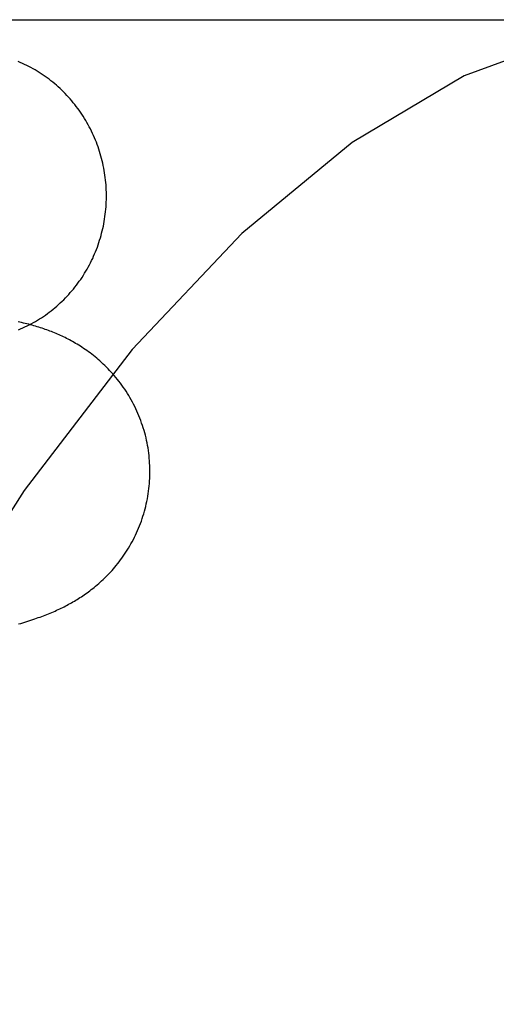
# Model space of a CAD drawing. Header units: inches. Extents: x 0 to 204, y 0 to 132.
# Tile 92 of 110: x 116.7478 to 116.8122, y 48.9692 to 49.1021. Entities that reach past the tile are written whole.
import ezdxf

# ---------------------------------------------------------------- set-up
doc = ezdxf.new("R2010")
doc.units = ezdxf.units.IN
doc.header["$LTSCALE"] = 11.243375
doc.header["$MEASUREMENT"] = 0
doc.linetypes.add('HIDDEN', pattern=[0.2, 0.1, -0.1])
doc.layers.add('DEFAULT_2', color=8, linetype='HIDDEN')

msp = doc.modelspace()

# ---------------------------------------------------------------- linework, layer by layer
at = {"layer": 'DEFAULT_2', "color": 8, "linetype": 'HIDDEN'}
msp.add_line((116.54953, 49.10209), (116.88508, 49.10209), dxfattribs=at)
for points in [[(116.83901, 49.10209), (116.82335, 49.10016), (116.80784, 49.09451), (116.79274, 49.08552), (116.77784, 49.07325), (116.763, 49.05758), (116.74842, 49.03856), (116.73415, 49.01607), (116.72044, 48.99029), (116.70744, 48.9613), (116.69536, 48.92935), (116.68434, 48.89468), (116.67451, 48.85757), (116.66601, 48.81833), (116.65892, 48.77729), (116.65333, 48.73478), (116.64929, 48.69117), (116.64685, 48.64683), (116.64604, 48.60209)], [(116.75951, 49.07946), (116.75949, 49.07979), (116.75946, 49.08012), (116.75943, 49.08044), (116.75939, 49.08077), (116.75935, 49.0811), (116.7593, 49.08142), (116.75924, 49.08175), (116.75918, 49.08207), (116.75912, 49.08239), (116.75905, 49.08272), (116.75897, 49.08304), (116.75889, 49.08336), (116.75881, 49.08367), (116.75872, 49.08399), (116.75862, 49.0843), (116.75852, 49.08462), (116.75841, 49.08493), (116.7583, 49.08524), (116.75819, 49.08554), (116.75806, 49.08585), (116.75794, 49.08615), (116.75781, 49.08645), (116.75767, 49.08675), (116.75753, 49.08705), (116.75738, 49.08734), (116.75723, 49.08763), (116.75708, 49.08792), (116.75692, 49.08821), (116.75675, 49.08849), (116.75658, 49.08877), (116.75641, 49.08905), (116.75623, 49.08932), (116.75605, 49.08959), (116.75586, 49.08986), (116.75567, 49.09012), (116.75547, 49.09038), (116.75527, 49.09064), (116.75507, 49.09089), (116.75486, 49.09114), (116.75465, 49.09139), (116.75443, 49.09163), (116.75421, 49.09187), (116.75399, 49.09211), (116.75376, 49.09234), (116.75353, 49.09257), (116.75329, 49.09279), (116.75305, 49.09301), (116.75281, 49.09323), (116.75256, 49.09344), (116.75231, 49.09364), (116.75206, 49.09385), (116.7518, 49.09404), (116.75155, 49.09424), (116.75128, 49.09443), (116.75102, 49.09461), (116.75075, 49.09479), (116.75048, 49.09496), (116.7502, 49.09513), (116.74993, 49.0953), (116.74965, 49.09546), (116.74936, 49.09562), (116.74908, 49.09577), (116.74879, 49.09591), (116.7485, 49.09605), (116.74821, 49.09619), (116.74792, 49.09632), (116.74762, 49.09645)], [(116.74766, 49.06023), (116.74795, 49.06036), (116.74824, 49.06049), (116.74854, 49.06062), (116.74883, 49.06076), (116.74911, 49.0609), (116.7494, 49.06105), (116.74968, 49.06121), (116.74996, 49.06137), (116.75023, 49.06153), (116.75051, 49.0617), (116.75078, 49.06187), (116.75105, 49.06205), (116.75131, 49.06223), (116.75157, 49.06242), (116.75183, 49.06261), (116.75209, 49.06281), (116.75234, 49.06301), (116.75259, 49.06321), (116.75284, 49.06342), (116.75308, 49.06364), (116.75332, 49.06386), (116.75355, 49.06408), (116.75379, 49.0643), (116.75401, 49.06454), (116.75424, 49.06477), (116.75446, 49.06501), (116.75467, 49.06525), (116.75488, 49.06549), (116.75509, 49.06574), (116.7553, 49.066), (116.7555, 49.06625), (116.75569, 49.06651), (116.75588, 49.06678), (116.75607, 49.06704), (116.75625, 49.06731), (116.75643, 49.06759), (116.7566, 49.06786), (116.75677, 49.06814), (116.75694, 49.06842), (116.7571, 49.06871), (116.75725, 49.069), (116.7574, 49.06929), (116.75755, 49.06958), (116.75769, 49.06987), (116.75782, 49.07017), (116.75795, 49.07047), (116.75808, 49.07077), (116.7582, 49.07108), (116.75832, 49.07138), (116.75843, 49.07169), (116.75853, 49.072), (116.75863, 49.07232), (116.75873, 49.07263), (116.75882, 49.07295), (116.7589, 49.07326), (116.75898, 49.07358), (116.75906, 49.0739), (116.75913, 49.07422), (116.75919, 49.07455), (116.75925, 49.07487), (116.7593, 49.07519), (116.75935, 49.07552), (116.75939, 49.07584), (116.75943, 49.07617), (116.75946, 49.0765), (116.75949, 49.07683), (116.75951, 49.07716), (116.75953, 49.07748), (116.75954, 49.07781), (116.75954, 49.07814), (116.75954, 49.07847), (116.75954, 49.0788), (116.75953, 49.07913), (116.75951, 49.07946)], [(116.76538, 49.04225), (116.76536, 49.04257), (116.76533, 49.04292), (116.7653, 49.04326), (116.76526, 49.04361), (116.76521, 49.04395), (116.76516, 49.0443), (116.7651, 49.04464), (116.76503, 49.04498), (116.76496, 49.04532), (116.76489, 49.04566), (116.7648, 49.046), (116.76471, 49.04633), (116.76462, 49.04667), (116.76452, 49.047), (116.76441, 49.04733), (116.7643, 49.04766), (116.76418, 49.04798), (116.76406, 49.0483), (116.76393, 49.04862), (116.7638, 49.04894), (116.76366, 49.04926), (116.76352, 49.04957), (116.76337, 49.04988), (116.76321, 49.05018), (116.76305, 49.05049), (116.76289, 49.05078), (116.76272, 49.05108), (116.76255, 49.05137), (116.76237, 49.05166), (116.76219, 49.05194), (116.76201, 49.05222), (116.76182, 49.05249), (116.76163, 49.05276), (116.76143, 49.05303), (116.76123, 49.05329), (116.76103, 49.05355), (116.76082, 49.0538), (116.76061, 49.05405), (116.7604, 49.05429), (116.76019, 49.05452), (116.75998, 49.05476), (116.75976, 49.05498), (116.75954, 49.0552), (116.75933, 49.05541), (116.75911, 49.05562), (116.75889, 49.05583), (116.75867, 49.05603), (116.75845, 49.05622), (116.75823, 49.05641), (116.75801, 49.05659), (116.75778, 49.05677), (116.75756, 49.05694), (116.75734, 49.05711), (116.75712, 49.05727), (116.7569, 49.05743), (116.75668, 49.05758), (116.75646, 49.05773), (116.75624, 49.05788), (116.75603, 49.05801), (116.75581, 49.05815), (116.7556, 49.05828), (116.75539, 49.05841), (116.75518, 49.05853), (116.75497, 49.05864), (116.75477, 49.05876), (116.75456, 49.05887), (116.75436, 49.05898), (116.75416, 49.05908), (116.75396, 49.05918), (116.75376, 49.05928), (116.75355, 49.05937), (116.75335, 49.05947), (116.75315, 49.05956), (116.75295, 49.05965), (116.75274, 49.05973), (116.75254, 49.05982), (116.75233, 49.0599), (116.75213, 49.05999), (116.75192, 49.06007), (116.75171, 49.06014), (116.7515, 49.06022), (116.75129, 49.0603), (116.75108, 49.06037), (116.75086, 49.06044), (116.75065, 49.06051), (116.75043, 49.06058), (116.75021, 49.06065), (116.74998, 49.06072), (116.74975, 49.06078), (116.74952, 49.06085), (116.74929, 49.06091), (116.74905, 49.06098), (116.74882, 49.06104), (116.74858, 49.0611), (116.74834, 49.06115), (116.7481, 49.06121), (116.74785, 49.06127), (116.74761, 49.06132)], [(116.74768, 49.02054), (116.74797, 49.02062), (116.74825, 49.02071), (116.74853, 49.02079), (116.7488, 49.02087), (116.74907, 49.02096), (116.74934, 49.02104), (116.7496, 49.02113), (116.74986, 49.02121), (116.75011, 49.0213), (116.75035, 49.02139), (116.7506, 49.02147), (116.75083, 49.02156), (116.75106, 49.02165), (116.75129, 49.02174), (116.75152, 49.02182), (116.75174, 49.02191), (116.75196, 49.022), (116.75218, 49.0221), (116.75239, 49.02219), (116.75261, 49.02228), (116.75282, 49.02238), (116.75303, 49.02248), (116.75324, 49.02257), (116.75345, 49.02267), (116.75365, 49.02277), (116.75385, 49.02287), (116.75405, 49.02298), (116.75425, 49.02308), (116.75444, 49.02319), (116.75464, 49.02329), (116.75483, 49.0234), (116.75503, 49.02351), (116.75522, 49.02362), (116.75541, 49.02374), (116.7556, 49.02385), (116.75579, 49.02397), (116.75597, 49.02409), (116.75616, 49.02421), (116.75635, 49.02434), (116.75654, 49.02447), (116.75673, 49.0246), (116.75693, 49.02474), (116.75712, 49.02488), (116.75731, 49.02502), (116.7575, 49.02517), (116.7577, 49.02532), (116.75789, 49.02548), (116.75809, 49.02565), (116.75829, 49.02582), (116.7585, 49.02599), (116.7587, 49.02617), (116.7589, 49.02635), (116.7591, 49.02654), (116.7593, 49.02673), (116.7595, 49.02693), (116.7597, 49.02713), (116.7599, 49.02734), (116.7601, 49.02755), (116.7603, 49.02777), (116.76049, 49.02799), (116.76069, 49.02822), (116.76088, 49.02845), (116.76107, 49.02869), (116.76126, 49.02893), (116.76145, 49.02918), (116.76164, 49.02944), (116.76182, 49.0297), (116.762, 49.02996), (116.76218, 49.03023), (116.76236, 49.03051), (116.76253, 49.03078), (116.7627, 49.03107), (116.76286, 49.03135), (116.76302, 49.03164), (116.76318, 49.03194), (116.76333, 49.03224), (116.76348, 49.03254), (116.76362, 49.03285), (116.76376, 49.03316), (116.76389, 49.03347), (116.76402, 49.03379), (116.76414, 49.03411), (116.76426, 49.03443), (116.76438, 49.03475), (116.76448, 49.03508), (116.76458, 49.03541), (116.76468, 49.03574), (116.76477, 49.03607), (116.76486, 49.03641), (116.76493, 49.03675), (116.76501, 49.03708), (116.76507, 49.03742), (116.76514, 49.03777), (116.76519, 49.03811), (116.76524, 49.03845), (116.76528, 49.0388), (116.76532, 49.03915), (116.76535, 49.03949), (116.76538, 49.03984), (116.7654, 49.04019), (116.76541, 49.04054), (116.76542, 49.04088), (116.76542, 49.04123), (116.76541, 49.04158), (116.7654, 49.04193), (116.76538, 49.04225)]]:
    msp.add_lwpolyline(points, dxfattribs=at)

doc.saveas('drawing.dxf')
